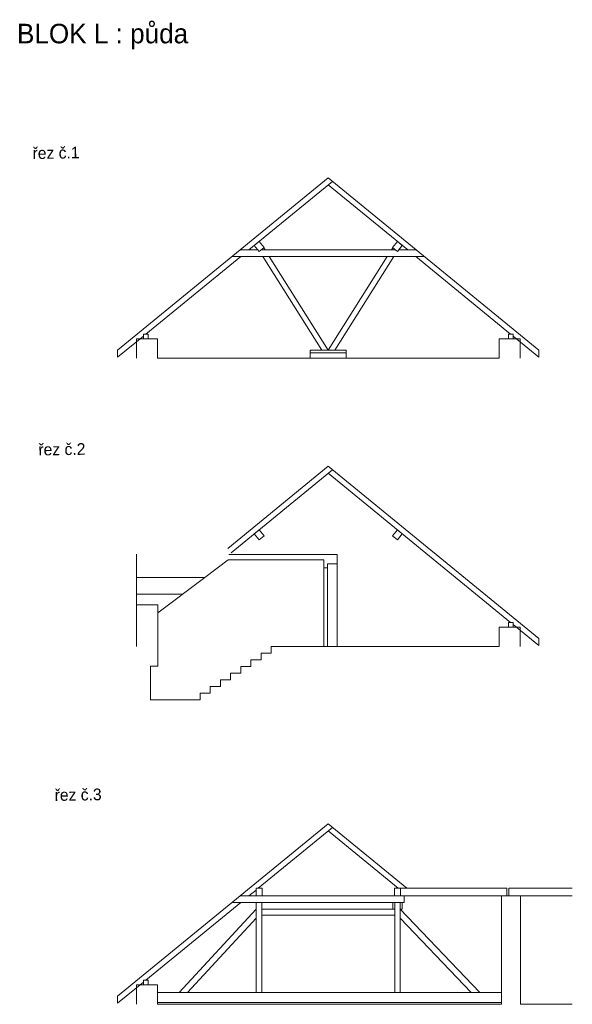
# Model space of a CAD drawing. Extents: x 23714 to 82477, y 16569 to 95336.
# Tile 2 of 2: x 23714 to 37872, y 70117 to 95336. Entities that reach past the tile are written whole.
import ezdxf

# ---------------------------------------------------------------- set-up
doc = ezdxf.new("R2010")
doc.units = 0
doc.header["$MEASUREMENT"] = 0
for name, color, linetype, lineweight in [('krokve_Číslo_pera__1', 7, 'Continuous', 15), ('popis_Číslo_pera__1', 7, 'Continuous', 15), ('svislé konstrukce_Číslo_pera__1', 7, 'Continuous', 15), ('vodorovné konstrukce_Číslo_pera__1', 7, 'Continuous', 15), ('zdi_Číslo_pera__1', 7, 'Continuous', 15), ('řez_Číslo_pera__1', 7, 'Continuous', 15), ('šikmé konstrukce_Číslo_pera__1', 7, 'Continuous', 15)]:
    doc.layers.add(name, color=color, linetype=linetype, lineweight=lineweight)
doc.styles.add('GENERATED_STYLE_1', font='txt')

msp = doc.modelspace()

# ---------------------------------------------------------------- linework, layer by layer
at = {"layer": 'krokve_Číslo_pera__1', "linetype": 'Continuous'}
for p, q in [((26224, 86874), (31620, 91285)), ((29584, 89440), (31731, 91195)), ((31620, 91285), (37016, 86874)), ((31620, 91104), (33657, 89440)), ((26947, 87284), (29376, 89270)), ((33865, 89270), (36293, 87284)), ((26224, 86693), (26884, 87233)), ((36356, 87233), (37016, 86693)), ((26224, 86874), (26224, 86693)), ((37016, 86874), (37016, 86693)), ((29043, 81793), (31620, 83899)), ((29132, 81684), (31731, 83809)), ((31620, 83899), (37016, 79488)), ((31620, 83718), (36293, 79898)), ((36356, 79847), (37016, 79307)), ((37016, 79307), (37016, 79488)), ((26224, 70327), (31620, 74737)), ((31620, 74737), (33633, 73092)), ((29828, 73092), (31731, 74647)), ((31620, 74557), (33412, 73092)), ((29584, 72892), (29769, 73044)), ((26947, 70737), (29376, 72722)), ((26224, 70146), (26884, 70685)), ((26224, 70327), (26224, 70146))]:
    msp.add_line(p, q, dxfattribs=at)
at = {"layer": 'svislé konstrukce_Číslo_pera__1', "linetype": 'Continuous'}
for p, q in [((29774, 70417), (29774, 72722)), ((29914, 70417), (29914, 72722)), ((33324, 70417), (33324, 72722)), ((33464, 70417), (33464, 72722))]:
    msp.add_line(p, q, dxfattribs=at)
at = {"layer": 'vodorovné konstrukce_Číslo_pera__1', "linetype": 'Continuous'}
for p, q in [((29848, 89656), (29724, 89554)), ((29851, 89400), (29724, 89554)), ((29975, 89501), (29848, 89656)), ((33266, 89501), (33392, 89656)), ((33390, 89400), (33516, 89554)), ((33392, 89656), (33516, 89554)), ((29362, 89440), (29818, 89440)), ((29851, 89400), (29975, 89501)), ((29900, 89440), (33341, 89440)), ((33266, 89501), (33390, 89400)), ((33422, 89440), (33878, 89440)), ((29155, 89270), (34086, 89270)), ((27004, 87284), (26884, 87284)), ((26884, 87164), (26884, 87284)), ((27004, 87164), (27004, 87284)), ((36236, 87164), (36236, 87284)), ((36356, 87284), (36236, 87284)), ((36356, 87164), (36356, 87284)), ((27004, 87164), (26884, 87164)), ((36356, 87164), (36236, 87164)), ((31160, 86874), (32080, 86874)), ((31160, 86804), (31160, 86874)), ((32080, 86804), (31160, 86804)), ((32080, 86874), (32080, 86804)), ((29848, 82270), (29724, 82168)), ((29975, 82115), (29848, 82270)), ((33266, 82115), (33392, 82270)), ((33392, 82270), (33516, 82168)), ((29851, 82014), (29724, 82168)), ((29851, 82014), (29975, 82115)), ((33266, 82115), (33390, 82014)), ((33390, 82014), (33516, 82168)), ((36236, 79778), (36236, 79898)), ((36356, 79898), (36236, 79898)), ((36356, 79778), (36236, 79778)), ((36356, 79778), (36356, 79898)), ((29362, 72892), (36194, 72892)), ((29769, 72892), (29769, 73092)), ((29769, 73092), (29929, 73092)), ((29929, 72892), (29929, 73092)), ((33314, 73092), (36194, 73092)), ((33314, 72892), (33314, 73092)), ((33474, 72892), (33474, 73092)), ((33566, 72892), (33566, 72722)), ((36194, 72892), (36194, 73092)), ((36244, 72892), (36244, 73092)), ((36244, 73092), (37872, 73092)), ((36244, 72892), (37872, 72892)), ((29155, 72722), (33566, 72722)), ((33274, 72557), (33274, 72722)), ((33514, 72557), (33514, 72722)), ((29914, 72557), (33324, 72557)), ((29914, 72397), (33324, 72397)), ((33514, 72557), (33464, 72557)), ((27004, 70737), (26884, 70737)), ((26884, 70617), (26884, 70737)), ((27004, 70617), (26884, 70617)), ((27004, 70617), (27004, 70737)), ((27244, 70417), (36054, 70417)), ((27244, 70167), (36054, 70167))]:
    msp.add_line(p, q, dxfattribs=at)
at = {"layer": 'zdi_Číslo_pera__1', "linetype": 'Continuous'}
for p, q in [((26704, 87164), (27244, 87164)), ((26704, 86664), (26704, 87164)), ((27244, 86664), (27244, 87164)), ((35996, 86664), (35996, 87164)), ((35996, 87164), (36536, 87164)), ((36536, 86664), (36536, 87164)), ((31160, 86664), (31160, 86804)), ((31160, 86804), (32080, 86804)), ((32080, 86664), (32080, 86804)), ((27244, 86664), (35996, 86664)), ((26704, 81048), (26704, 81644)), ((28454, 81048), (29054, 81498)), ((29054, 81498), (31504, 81498)), ((29076, 81638), (31844, 81638)), ((31504, 81298), (31504, 81498)), ((31844, 81398), (31844, 81638)), ((31504, 81298), (31604, 81298)), ((31504, 81298), (31504, 79278)), ((31604, 81398), (31844, 81398)), ((31604, 81298), (31604, 81398)), ((31604, 81298), (31604, 79278)), ((31844, 81398), (31844, 79278)), ((26704, 81048), (28454, 81048)), ((26704, 81048), (26704, 80618)), ((28454, 81048), (27254, 80148)), ((26704, 80618), (27881, 80618)), ((26704, 80618), (26704, 80348)), ((26704, 79278), (26704, 80348)), ((26704, 80348), (27254, 80348)), ((27254, 80348), (27254, 78778)), ((35996, 79278), (35996, 79778)), ((35996, 79778), (36536, 79778)), ((36536, 79278), (36536, 79778)), ((30161, 79278), (35996, 79278)), ((30161, 79278), (30161, 79108)), ((29639, 78938), (29900, 78938)), ((29639, 78938), (29639, 78768)), ((29900, 79108), (30161, 79108)), ((29900, 79108), (29900, 78938)), ((27064, 78778), (27254, 78778)), ((27064, 78778), (27064, 77918)), ((29378, 78768), (29639, 78768)), ((29378, 78768), (29378, 78598)), ((29117, 78598), (29378, 78598)), ((29117, 78598), (29117, 78428)), ((28595, 78258), (28856, 78258)), ((28595, 78258), (28595, 78088)), ((28856, 78428), (29117, 78428)), ((28856, 78428), (28856, 78258)), ((28334, 78088), (28334, 77918)), ((28334, 78088), (28595, 78088)), ((27064, 77918), (28334, 77918)), ((36054, 70117), (36054, 72892)), ((36054, 72892), (36544, 72892)), ((36544, 70117), (36544, 72892)), ((26704, 70617), (27244, 70617)), ((26704, 70117), (26704, 70617)), ((27244, 70117), (27244, 70617)), ((27244, 70117), (36054, 70117)), ((36544, 70117), (37872, 70117))]:
    msp.add_line(p, q, dxfattribs=at)
at = {"layer": 'šikmé konstrukce_Číslo_pera__1', "linetype": 'Continuous'}
for p, q in [((30002, 89440), (29967, 89495)), ((33239, 89440), (33273, 89495)), ((31455, 86874), (29943, 89270)), ((31620, 86874), (30109, 89270)), ((31620, 86874), (33132, 89270)), ((31786, 86874), (33297, 89270)), ((27796, 70417), (29774, 72557)), ((35505, 70417), (33464, 72557)), ((28014, 70417), (29774, 72321)), ((35284, 70417), (33464, 72325))]:
    msp.add_line(p, q, dxfattribs=at)

# ---------------------------------------------------------------- texts
at = {"layer": 'popis_Číslo_pera__1', "linetype": 'Continuous', "insert": (23645, 94580), "char_height": 500, "attachment_point": 7, "style": 'GENERATED_STYLE_1'}
msp.add_mtext('{BLOK L : půda}', dxfattribs=at)
at = {"layer": 'řez_Číslo_pera__1', "linetype": 'Continuous', "char_height": 300, "attachment_point": 7, "rotation": 0.8843, "style": 'GENERATED_STYLE_1'}
for s, insert in [('{řez č.1}', (24046, 91763)), ('{řez č.2}', (24196, 84170)), ('{řez č.3}', (24612, 75322))]:
    msp.add_mtext(s, dxfattribs=dict(at, insert=insert))

doc.saveas('drawing.dxf')
